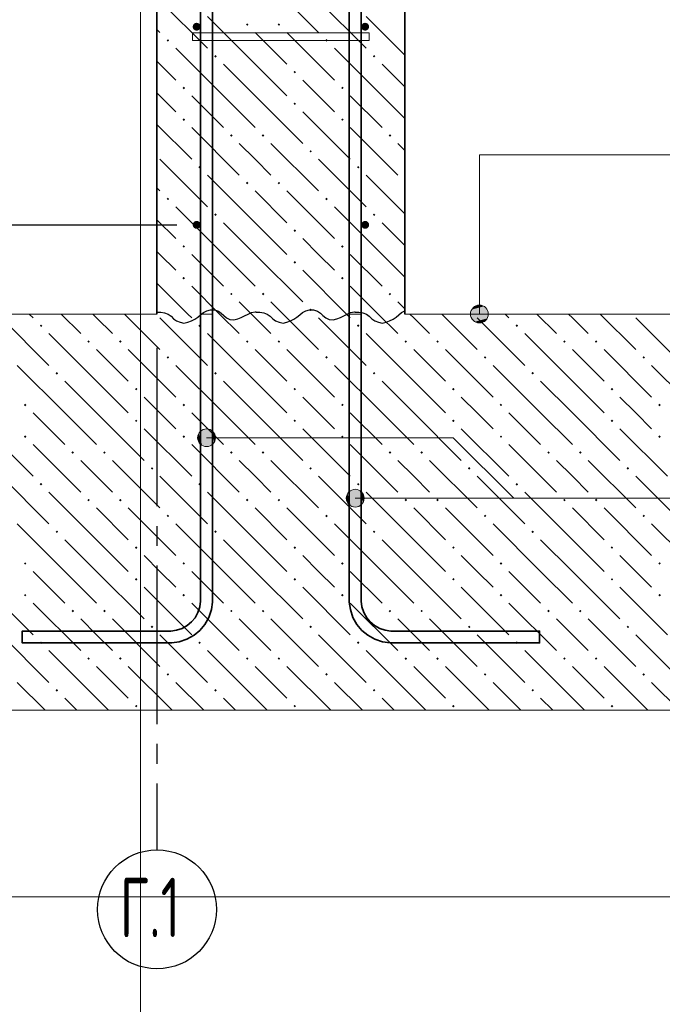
# Model space of a CAD drawing. Header units: millimetres. Extents: x 0 to 59400, y 0 to 42000.
# Tile 12 of 28: x 39790 to 43032, y 8119 to 13089. Entities that reach past the tile are written whole.
import ezdxf

# ---------------------------------------------------------------- set-up
doc = ezdxf.new("R2010")
doc.units = ezdxf.units.MM
doc.linetypes.add('______5', pattern=[1100, 800, -100, 100, -100])
for name, color, linetype, lineweight in [('Standard', 7, 'Continuous', 25), ('Выпуски арматуры Г-обр.', 52, 'Continuous', 25), ('ЖБ Стена верхний уровень', 7, 'Continuous', 35), ('Позиционная метка линия выноска', 7, 'Continuous', 13), ('Примечания', 7, 'Continuous', 13), ('Стена фоновая арматура У1', 7, 'Continuous', 18), ('Стена фоновая арматура Х1', 7, 'Continuous', 35), ('Стена фоновая затяжка С-обр.', 52, 'Continuous', 25), ('Фоновоя арматура Х1', 52, 'Continuous', 25)]:
    doc.layers.add(name, color=color, linetype=linetype, lineweight=lineweight)
doc.layers.add('Оси', color=7, linetype='______5')
doc.styles.add('ISOCPEUR', font='txt')

msp = doc.modelspace()

# ---------------------------------------------------------------- hatches: boundary and pattern name
at = {"layer": 'ЖБ Стена верхний уровень', "linetype": 'Continuous', "lineweight": 18, "transparency": 33554687}
for points in [[(40931.4, 13064.2), (40937.9, 13070.7), (40944.4, 13064.2), (40937.9, 13057.7)], [(41091.4, 13064.2), (41097.9, 13070.7), (41104.4, 13064.2), (41097.9, 13057.7)], [(41731.4, 13064.2), (41732.9, 13065.6), (41732.9, 13062.8)], [(40531.4, 12984.2), (40537.9, 12990.7), (40544.4, 12984.2), (40537.9, 12977.7)], [(41331.4, 12984.2), (41337.9, 12990.7), (41344.4, 12984.2), (41337.9, 12977.7)], [(40771.4, 12904.2), (40777.9, 12910.7), (40784.4, 12904.2), (40777.9, 12897.7)], [(41571.4, 12904.2), (41577.9, 12910.7), (41584.4, 12904.2), (41577.9, 12897.7)], [(41171.4, 12824.2), (41177.9, 12830.7), (41184.4, 12824.2), (41177.9, 12817.7)], [(40611.4, 12744.2), (40617.9, 12750.7), (40624.4, 12744.2), (40617.9, 12737.7)], [(41411.4, 12744.2), (41417.9, 12750.7), (41424.4, 12744.2), (41417.9, 12737.7)], [(41171.4, 12664.2), (41177.9, 12670.7), (41184.4, 12664.2), (41177.9, 12657.7)], [(40611.4, 12584.2), (40617.9, 12590.7), (40624.4, 12584.2), (40617.9, 12577.7)], [(41411.4, 12584.2), (41417.9, 12590.7), (41424.4, 12584.2), (41417.9, 12577.7)], [(40851.4, 12504.2), (40857.9, 12510.7), (40864.4, 12504.2), (40857.9, 12497.7)], [(41011.4, 12504.2), (41017.9, 12510.7), (41024.4, 12504.2), (41017.9, 12497.7)], [(41651.4, 12504.2), (41657.9, 12510.7), (41664.4, 12504.2), (41657.9, 12497.7)], [(41251.4, 12424.2), (41257.9, 12430.7), (41264.4, 12424.2), (41257.9, 12417.7)], [(40691.4, 12344.2), (40697.9, 12350.7), (40704.4, 12344.2), (40697.9, 12337.7)], [(41491.4, 12344.2), (41497.9, 12350.7), (41504.4, 12344.2), (41497.9, 12337.7)], [(40931.4, 12264.2), (40937.9, 12270.7), (40944.4, 12264.2), (40937.9, 12257.7)], [(41091.4, 12264.2), (41097.9, 12270.7), (41104.4, 12264.2), (41097.9, 12257.7)], [(41731.4, 12264.2), (41732.9, 12265.6), (41732.9, 12262.8)], [(40531.4, 12184.2), (40537.9, 12190.7), (40544.4, 12184.2), (40537.9, 12177.7)], [(41331.4, 12184.2), (41337.9, 12190.7), (41344.4, 12184.2), (41337.9, 12177.7)], [(40771.4, 12104.2), (40777.9, 12110.7), (40784.4, 12104.2), (40777.9, 12097.7)], [(41571.4, 12104.2), (41577.9, 12110.7), (41584.4, 12104.2), (41577.9, 12097.7)], [(41171.4, 12024.2), (41177.9, 12030.7), (41184.4, 12024.2), (41177.9, 12017.7)], [(40611.4, 11944.2), (40617.9, 11950.7), (40624.4, 11944.2), (40617.9, 11937.7)], [(41411.4, 11944.2), (41417.9, 11950.7), (41424.4, 11944.2), (41417.9, 11937.7)], [(41171.4, 11864.2), (41177.9, 11870.7), (41184.4, 11864.2), (41177.9, 11857.7)], [(40611.4, 11784.2), (40617.9, 11790.7), (40624.4, 11784.2), (40617.9, 11777.7)], [(41411.4, 11784.2), (41417.9, 11790.7), (41424.4, 11784.2), (41417.9, 11777.7)], [(40851.4, 11704.2), (40857.9, 11710.7), (40864.4, 11704.2), (40857.9, 11697.7)], [(41011.4, 11704.2), (41017.9, 11710.7), (41024.4, 11704.2), (41017.9, 11697.7)], [(41651.4, 11704.2), (41657.9, 11710.7), (41664.4, 11704.2), (41657.9, 11697.7)], [(41251.4, 11624.2), (41257.9, 11630.7), (41264.4, 11624.2), (41257.9, 11617.7)]]:
    msp.add_hatch(color=7, dxfattribs=at).paths.add_polyline_path(points, flags=16)
at = {"layer": 'Позиционная метка линия выноска', "linetype": 'Continuous', "lineweight": 13, "transparency": 33554687}
for points in [[(42070.4, 11625.7), (42147.8, 11625.7), (42131.6, 11641.9)], [(42070.4, 11625.7), (42131.6, 11641.9), (42086.6, 11641.9)], [(42086.6, 11641.9), (42131.6, 11641.9), (42109.1, 11648.2)], [(42064.1, 11603.2), (42154.1, 11603.2), (42147.8, 11625.7)], [(42064.1, 11603.2), (42147.8, 11625.7), (42070.4, 11625.7)], [(42070.4, 11580.7), (42154.1, 11603.2), (42064.1, 11603.2)], [(42070.4, 11580.7), (42147.8, 11580.7), (42154.1, 11603.2)], [(42086.6, 11564.5), (42147.8, 11580.7), (42070.4, 11580.7)], [(42086.6, 11564.5), (42131.6, 11564.5), (42147.8, 11580.7)], [(42131.6, 11564.5), (42086.6, 11564.5), (42109.1, 11558.2)], [(40694.2, 10956.2), (40694.2, 11001.3), (40687.9, 10978.8)], [(40694.2, 11001.3), (40710.4, 10940.1), (40710.4, 11017.5)], [(40694.2, 11001.3), (40694.2, 10956.2), (40710.4, 10940.1)], [(40710.4, 11017.5), (40732.9, 10933.8), (40732.9, 11023.7)], [(40710.4, 11017.5), (40710.4, 10940.1), (40732.9, 10933.8)], [(40732.9, 11023.7), (40732.9, 10933.8), (40755.4, 10940.1)], [(40732.9, 11023.7), (40755.4, 10940.1), (40755.4, 11017.5)], [(40755.4, 11017.5), (40755.4, 10940.1), (40771.6, 10956.2)], [(40755.4, 11017.5), (40771.6, 10956.2), (40771.6, 11001.3)], [(40771.6, 11001.3), (40771.6, 10956.2), (40777.9, 10978.8)], [(41444.2, 10650.9), (41444.2, 10695.9), (41437.9, 10673.4)], [(41444.2, 10695.9), (41460.4, 10634.7), (41460.4, 10712.1)], [(41444.2, 10695.9), (41444.2, 10650.9), (41460.4, 10634.7)], [(41460.4, 10712.1), (41482.9, 10628.4), (41482.9, 10718.4)], [(41460.4, 10712.1), (41460.4, 10634.7), (41482.9, 10628.4)], [(41482.9, 10718.4), (41482.9, 10628.4), (41505.4, 10634.7)], [(41482.9, 10718.4), (41505.4, 10634.7), (41505.4, 10712.1)], [(41505.4, 10712.1), (41505.4, 10634.7), (41521.6, 10650.9)], [(41505.4, 10712.1), (41521.6, 10650.9), (41521.6, 10695.9)], [(41521.6, 10695.9), (41521.6, 10650.9), (41527.9, 10673.4)]]:
    msp.add_hatch(color=7, dxfattribs=at).paths.add_polyline_path(points)
at = {"layer": 'Стена фоновая арматура У1', "linetype": 'Continuous', "lineweight": 13, "transparency": 33554687}
for points in [[(40702.9, 13053.2), (40701.3, 13060.9), (40697, 13067.4), (40690.5, 13071.7), (40682.9, 13073.2), (40675.2, 13071.7), (40668.7, 13067.4), (40664.4, 13060.9), (40662.8, 13053.2), (40664.4, 13045.6), (40668.7, 13039.1), (40675.2, 13034.8), (40682.9, 13033.2), (40690.5, 13034.8), (40697, 13039.1), (40701.3, 13045.6)], [(41552.9, 13053.2), (41551.3, 13060.9), (41547, 13067.4), (41540.5, 13071.7), (41532.9, 13073.2), (41525.2, 13071.7), (41518.7, 13067.4), (41514.4, 13060.9), (41512.9, 13053.2), (41514.4, 13045.6), (41518.7, 13039.1), (41525.2, 13034.8), (41532.9, 13033.2), (41540.5, 13034.8), (41547, 13039.1), (41551.3, 13045.6)], [(40702.9, 12053.2), (40701.3, 12060.9), (40697, 12067.4), (40690.5, 12071.7), (40682.9, 12073.2), (40675.2, 12071.7), (40668.7, 12067.4), (40664.4, 12060.9), (40662.8, 12053.2), (40664.4, 12045.6), (40668.7, 12039.1), (40675.2, 12034.8), (40682.9, 12033.2), (40690.5, 12034.8), (40697, 12039.1), (40701.3, 12045.6)], [(41552.9, 12053.2), (41551.3, 12060.9), (41547, 12067.4), (41540.5, 12071.7), (41532.9, 12073.2), (41525.2, 12071.7), (41518.7, 12067.4), (41514.4, 12060.9), (41512.9, 12053.2), (41514.4, 12045.6), (41518.7, 12039.1), (41525.2, 12034.8), (41532.9, 12033.2), (41540.5, 12034.8), (41547, 12039.1), (41551.3, 12045.6)]]:
    msp.add_hatch(color=7, dxfattribs=at).paths.add_polyline_path(points)
at = {"layer": 'Фоновоя арматура Х1', "linetype": 'Continuous', "lineweight": 18, "transparency": 33554687}
for points in [[(39891.4, 11544.2), (39897.9, 11550.7), (39904.4, 11544.2), (39897.9, 11537.7)], [(40691.4, 11544.2), (40697.9, 11550.7), (40704.4, 11544.2), (40697.9, 11537.7)], [(41491.4, 11544.2), (41497.9, 11550.7), (41504.4, 11544.2), (41497.9, 11537.7)], [(42291.4, 11544.2), (42297.9, 11550.7), (42304.4, 11544.2), (42297.9, 11537.7)], [(40131.4, 11464.2), (40137.9, 11470.7), (40144.4, 11464.2), (40137.9, 11457.7)], [(40291.4, 11464.2), (40297.9, 11470.7), (40304.4, 11464.2), (40297.9, 11457.7)], [(40931.4, 11464.2), (40937.9, 11470.7), (40944.4, 11464.2), (40937.9, 11457.7)], [(41091.4, 11464.2), (41097.9, 11470.7), (41104.4, 11464.2), (41097.9, 11457.7)], [(41731.4, 11464.2), (41737.9, 11470.7), (41744.4, 11464.2), (41737.9, 11457.7)], [(41891.4, 11464.2), (41897.9, 11470.7), (41904.4, 11464.2), (41897.9, 11457.7)], [(42531.4, 11464.2), (42537.9, 11470.7), (42544.4, 11464.2), (42537.9, 11457.7)], [(42691.4, 11464.2), (42697.9, 11470.7), (42704.4, 11464.2), (42697.9, 11457.7)], [(40531.4, 11384.2), (40537.9, 11390.7), (40544.4, 11384.2), (40537.9, 11377.7)], [(41331.4, 11384.2), (41337.9, 11390.7), (41344.4, 11384.2), (41337.9, 11377.7)], [(42131.4, 11384.2), (42137.9, 11390.7), (42144.4, 11384.2), (42137.9, 11377.7)], [(42931.4, 11384.2), (42937.9, 11390.7), (42944.4, 11384.2), (42937.9, 11377.7)], [(39971.4, 11304.2), (39977.9, 11310.7), (39984.4, 11304.2), (39977.9, 11297.7)], [(40771.4, 11304.2), (40777.9, 11310.7), (40784.4, 11304.2), (40777.9, 11297.7)], [(41571.4, 11304.2), (41577.9, 11310.7), (41584.4, 11304.2), (41577.9, 11297.7)], [(42371.4, 11304.2), (42377.9, 11310.7), (42384.4, 11304.2), (42377.9, 11297.7)], [(40371.4, 11224.2), (40377.9, 11230.7), (40384.4, 11224.2), (40377.9, 11217.7)], [(41171.4, 11224.2), (41177.9, 11230.7), (41184.4, 11224.2), (41177.9, 11217.7)], [(41971.4, 11224.2), (41977.9, 11230.7), (41984.4, 11224.2), (41977.9, 11217.7)], [(42771.4, 11224.2), (42777.9, 11230.7), (42784.4, 11224.2), (42777.9, 11217.7)], [(39811.4, 11144.2), (39817.9, 11150.7), (39824.4, 11144.2), (39817.9, 11137.7)], [(40611.4, 11144.2), (40617.9, 11150.7), (40624.4, 11144.2), (40617.9, 11137.7)], [(41411.4, 11144.2), (41417.9, 11150.7), (41424.4, 11144.2), (41417.9, 11137.7)], [(42211.4, 11144.2), (42217.9, 11150.7), (42224.4, 11144.2), (42217.9, 11137.7)], [(43011.4, 11144.2), (43017.9, 11150.7), (43024.4, 11144.2), (43017.9, 11137.7)], [(40371.4, 11064.2), (40377.9, 11070.7), (40384.4, 11064.2), (40377.9, 11057.7)], [(41171.4, 11064.2), (41177.9, 11070.7), (41184.4, 11064.2), (41177.9, 11057.7)], [(41971.4, 11064.2), (41977.9, 11070.7), (41984.4, 11064.2), (41977.9, 11057.7)], [(42771.4, 11064.2), (42777.9, 11070.7), (42784.4, 11064.2), (42777.9, 11057.7)], [(39811.4, 10984.2), (39817.9, 10990.7), (39824.4, 10984.2), (39817.9, 10977.7)], [(40611.4, 10984.2), (40617.9, 10990.7), (40624.4, 10984.2), (40617.9, 10977.7)], [(41411.4, 10984.2), (41417.9, 10990.7), (41424.4, 10984.2), (41417.9, 10977.7)], [(42211.4, 10984.2), (42217.9, 10990.7), (42224.4, 10984.2), (42217.9, 10977.7)], [(43011.4, 10984.2), (43017.9, 10990.7), (43024.4, 10984.2), (43017.9, 10977.7)], [(40051.4, 10904.2), (40057.9, 10910.7), (40064.4, 10904.2), (40057.9, 10897.7)], [(40211.4, 10904.2), (40217.9, 10910.7), (40224.4, 10904.2), (40217.9, 10897.7)], [(40851.4, 10904.2), (40857.9, 10910.7), (40864.4, 10904.2), (40857.9, 10897.7)], [(41011.4, 10904.2), (41017.9, 10910.7), (41024.4, 10904.2), (41017.9, 10897.7)], [(41651.4, 10904.2), (41657.9, 10910.7), (41664.4, 10904.2), (41657.9, 10897.7)], [(41811.4, 10904.2), (41817.9, 10910.7), (41824.4, 10904.2), (41817.9, 10897.7)], [(42451.4, 10904.2), (42457.9, 10910.7), (42464.4, 10904.2), (42457.9, 10897.7)], [(42611.4, 10904.2), (42617.9, 10910.7), (42624.4, 10904.2), (42617.9, 10897.7)], [(40451.4, 10824.2), (40457.9, 10830.7), (40464.4, 10824.2), (40457.9, 10817.7)], [(41251.4, 10824.2), (41257.9, 10830.7), (41264.4, 10824.2), (41257.9, 10817.7)], [(42051.4, 10824.2), (42057.9, 10830.7), (42064.4, 10824.2), (42057.9, 10817.7)], [(42851.4, 10824.2), (42857.9, 10830.7), (42864.4, 10824.2), (42857.9, 10817.7)], [(39891.4, 10744.2), (39897.9, 10750.7), (39904.4, 10744.2), (39897.9, 10737.7)], [(40691.4, 10744.2), (40697.9, 10750.7), (40704.4, 10744.2), (40697.9, 10737.7)], [(41491.4, 10744.2), (41497.9, 10750.7), (41504.4, 10744.2), (41497.9, 10737.7)], [(42291.4, 10744.2), (42297.9, 10750.7), (42304.4, 10744.2), (42297.9, 10737.7)], [(40131.4, 10664.2), (40137.9, 10670.7), (40144.4, 10664.2), (40137.9, 10657.7)], [(40291.4, 10664.2), (40297.9, 10670.7), (40304.4, 10664.2), (40297.9, 10657.7)], [(40931.4, 10664.2), (40937.9, 10670.7), (40944.4, 10664.2), (40937.9, 10657.7)], [(41091.4, 10664.2), (41097.9, 10670.7), (41104.4, 10664.2), (41097.9, 10657.7)], [(41731.4, 10664.2), (41737.9, 10670.7), (41744.4, 10664.2), (41737.9, 10657.7)], [(41891.4, 10664.2), (41897.9, 10670.7), (41904.4, 10664.2), (41897.9, 10657.7)], [(42531.4, 10664.2), (42537.9, 10670.7), (42544.4, 10664.2), (42537.9, 10657.7)], [(42691.4, 10664.2), (42697.9, 10670.7), (42704.4, 10664.2), (42697.9, 10657.7)], [(40531.4, 10584.2), (40537.9, 10590.7), (40544.4, 10584.2), (40537.9, 10577.7)], [(41331.4, 10584.2), (41337.9, 10590.7), (41344.4, 10584.2), (41337.9, 10577.7)], [(42131.4, 10584.2), (42137.9, 10590.7), (42144.4, 10584.2), (42137.9, 10577.7)], [(42931.4, 10584.2), (42937.9, 10590.7), (42944.4, 10584.2), (42937.9, 10577.7)], [(39971.4, 10504.2), (39977.9, 10510.7), (39984.4, 10504.2), (39977.9, 10497.7)], [(40771.4, 10504.2), (40777.9, 10510.7), (40784.4, 10504.2), (40777.9, 10497.7)], [(41571.4, 10504.2), (41577.9, 10510.7), (41584.4, 10504.2), (41577.9, 10497.7)], [(42371.4, 10504.2), (42377.9, 10510.7), (42384.4, 10504.2), (42377.9, 10497.7)], [(40371.4, 10424.2), (40377.9, 10430.7), (40384.4, 10424.2), (40377.9, 10417.7)], [(41171.4, 10424.2), (41177.9, 10430.7), (41184.4, 10424.2), (41177.9, 10417.7)], [(41971.4, 10424.2), (41977.9, 10430.7), (41984.4, 10424.2), (41977.9, 10417.7)], [(42771.4, 10424.2), (42777.9, 10430.7), (42784.4, 10424.2), (42777.9, 10417.7)], [(39811.4, 10344.2), (39817.9, 10350.7), (39824.4, 10344.2), (39817.9, 10337.7)], [(40611.4, 10344.2), (40617.9, 10350.7), (40624.4, 10344.2), (40617.9, 10337.7)], [(41411.4, 10344.2), (41417.9, 10350.7), (41424.4, 10344.2), (41417.9, 10337.7)], [(42211.4, 10344.2), (42217.9, 10350.7), (42224.4, 10344.2), (42217.9, 10337.7)], [(43011.4, 10344.2), (43017.9, 10350.7), (43024.4, 10344.2), (43017.9, 10337.7)], [(40371.4, 10264.2), (40377.9, 10270.7), (40384.4, 10264.2), (40377.9, 10257.7)], [(41171.4, 10264.2), (41177.9, 10270.7), (41184.4, 10264.2), (41177.9, 10257.7)], [(41971.4, 10264.2), (41977.9, 10270.7), (41984.4, 10264.2), (41977.9, 10257.7)], [(42771.4, 10264.2), (42777.9, 10270.7), (42784.4, 10264.2), (42777.9, 10257.7)], [(39811.4, 10184.2), (39817.9, 10190.7), (39824.4, 10184.2), (39817.9, 10177.7)], [(40611.4, 10184.2), (40617.9, 10190.7), (40624.4, 10184.2), (40617.9, 10177.7)], [(41411.4, 10184.2), (41417.9, 10190.7), (41424.4, 10184.2), (41417.9, 10177.7)], [(42211.4, 10184.2), (42217.9, 10190.7), (42224.4, 10184.2), (42217.9, 10177.7)], [(43011.4, 10184.2), (43017.9, 10190.7), (43024.4, 10184.2), (43017.9, 10177.7)], [(40051.4, 10104.2), (40057.9, 10110.7), (40064.4, 10104.2), (40057.9, 10097.7)], [(40211.4, 10104.2), (40217.9, 10110.7), (40224.4, 10104.2), (40217.9, 10097.7)], [(40851.4, 10104.2), (40857.9, 10110.7), (40864.4, 10104.2), (40857.9, 10097.7)], [(41011.4, 10104.2), (41017.9, 10110.7), (41024.4, 10104.2), (41017.9, 10097.7)], [(41651.4, 10104.2), (41657.9, 10110.7), (41664.4, 10104.2), (41657.9, 10097.7)], [(41811.4, 10104.2), (41817.9, 10110.7), (41824.4, 10104.2), (41817.9, 10097.7)], [(42451.4, 10104.2), (42457.9, 10110.7), (42464.4, 10104.2), (42457.9, 10097.7)], [(42611.4, 10104.2), (42617.9, 10110.7), (42624.4, 10104.2), (42617.9, 10097.7)], [(40451.4, 10024.2), (40457.9, 10030.7), (40464.4, 10024.2), (40457.9, 10017.7)], [(41251.4, 10024.2), (41257.9, 10030.7), (41264.4, 10024.2), (41257.9, 10017.7)], [(42051.4, 10024.2), (42057.9, 10030.7), (42064.4, 10024.2), (42057.9, 10017.7)], [(42851.4, 10024.2), (42857.9, 10030.7), (42864.4, 10024.2), (42857.9, 10017.7)], [(39891.4, 9944.2), (39897.9, 9950.7), (39904.4, 9944.2), (39897.9, 9937.7)], [(40691.4, 9944.2), (40697.9, 9950.7), (40704.4, 9944.2), (40697.9, 9937.7)], [(41491.4, 9944.2), (41497.9, 9950.7), (41504.4, 9944.2), (41497.9, 9937.7)], [(42291.4, 9944.2), (42297.9, 9950.7), (42304.4, 9944.2), (42297.9, 9937.7)], [(40131.4, 9864.2), (40137.9, 9870.7), (40144.4, 9864.2), (40137.9, 9857.7)], [(40291.4, 9864.2), (40297.9, 9870.7), (40304.4, 9864.2), (40297.9, 9857.7)], [(40931.4, 9864.2), (40937.9, 9870.7), (40944.4, 9864.2), (40937.9, 9857.7)], [(41091.4, 9864.2), (41097.9, 9870.7), (41104.4, 9864.2), (41097.9, 9857.7)], [(41731.4, 9864.2), (41737.9, 9870.7), (41744.4, 9864.2), (41737.9, 9857.7)], [(41891.4, 9864.2), (41897.9, 9870.7), (41904.4, 9864.2), (41897.9, 9857.7)], [(42531.4, 9864.2), (42537.9, 9870.7), (42544.4, 9864.2), (42537.9, 9857.7)], [(42691.4, 9864.2), (42697.9, 9870.7), (42704.4, 9864.2), (42697.9, 9857.7)], [(40531.4, 9784.2), (40537.9, 9790.7), (40544.4, 9784.2), (40537.9, 9777.7)], [(41331.4, 9784.2), (41337.9, 9790.7), (41344.4, 9784.2), (41337.9, 9777.7)], [(42131.4, 9784.2), (42137.9, 9790.7), (42144.4, 9784.2), (42137.9, 9777.7)], [(42931.4, 9784.2), (42937.9, 9790.7), (42944.4, 9784.2), (42937.9, 9777.7)], [(39971.4, 9704.2), (39977.9, 9710.7), (39984.4, 9704.2), (39977.9, 9697.7)], [(40771.4, 9704.2), (40777.9, 9710.7), (40784.4, 9704.2), (40777.9, 9697.7)], [(41571.4, 9704.2), (41577.9, 9710.7), (41584.4, 9704.2), (41577.9, 9697.7)], [(42371.4, 9704.2), (42377.9, 9710.7), (42384.4, 9704.2), (42377.9, 9697.7)], [(40371.4, 9624.2), (40377.9, 9630.7), (40384.4, 9624.2), (40377.9, 9617.7)], [(41171.4, 9624.2), (41177.9, 9630.7), (41184.4, 9624.2), (41177.9, 9617.7)], [(41971.4, 9624.2), (41977.9, 9630.7), (41984.4, 9624.2), (41977.9, 9617.7)], [(42771.4, 9624.2), (42777.9, 9630.7), (42784.4, 9624.2), (42777.9, 9617.7)]]:
    msp.add_hatch(color=7, dxfattribs=at).paths.add_polyline_path(points, flags=16)

# ---------------------------------------------------------------- linework, layer by layer
at = {"layer": 'Standard', "color": 7, "linetype": 'Continuous', "lineweight": -3, "transparency": 33554687}
msp.add_line((39174.8, 12053.2), (40582.9, 12053.2), dxfattribs=at)
at = {"layer": 'Standard', "color": 7, "linetype": 'Continuous', "lineweight": 13, "transparency": 33554687}
msp.add_lwpolyline([(40400, 28856.4), (2000, 28856.4), (2000, 500), (40400, 500), (40400, 28856.4)], dxfattribs=at)
at = {"layer": 'Standard', "color": 254, "linetype": 'Continuous', "lineweight": 13, "true_color": 0xc4c4ff, "transparency": 33554687}
msp.add_lwpolyline([(37232.9, 8661.7), (45717.7, 8661.7), (45717.7, 28856.4)], dxfattribs=at)
at = {"layer": 'Выпуски арматуры Г-обр.', "color": 7, "linetype": 'Continuous', "lineweight": 35, "transparency": 33554687}
for points in [[(41512.9, 16603.2), (41512.9, 10153.2), (41516.8, 10125), (41526.2, 10096.5), (41540.8, 10070.3), (41558.6, 10049), (41579.9, 10031.2), (41606.1, 10016.6), (41634.6, 10007.2), (41662.8, 10003.2), (42412.9, 10003.2), (42412.9, 9943.2), (41658.7, 9943.2), (41621, 9948.5), (41581.8, 9961.4), (41545.7, 9981.6), (41516, 10006.4), (41491.2, 10036.1), (41471, 10072.2), (41458.1, 10111.4), (41452.9, 10149.1), (41452.9, 16603.2), (41512.9, 16603.2)], [(40762.8, 14603.2), (40762.8, 10149.1), (40757.6, 10111.4), (40744.7, 10072.2), (40724.5, 10036.1), (40699.7, 10006.4), (40670, 9981.6), (40633.9, 9961.4), (40594.7, 9948.5), (40557, 9943.2), (39802.9, 9943.2), (39802.9, 10003.2), (40552.9, 10003.2), (40581.1, 10007.2), (40609.6, 10016.6), (40635.8, 10031.2), (40657.1, 10049), (40674.9, 10070.3), (40689.5, 10096.5), (40698.9, 10125), (40702.9, 10153.2), (40702.9, 14603.2), (40762.8, 14603.2)]]:
    msp.add_lwpolyline(points, dxfattribs=at)
at = {"layer": 'ЖБ Стена верхний уровень', "color": 7, "linetype": 'Continuous', "lineweight": 35, "transparency": 33554687}
for p, q in [((40482.9, 15603.2), (40482.9, 11603.2)), ((41732.9, 11603.2), (41732.9, 15603.2))]:
    msp.add_line(p, q, dxfattribs=at)
at = {"layer": 'ЖБ Стена верхний уровень', "color": 9, "linetype": 'Continuous', "lineweight": 18, "true_color": 0xc7c7c7, "transparency": 33554687}
for p, q in [((41057.9, 13264.2), (41297.9, 13024.2)), ((40497.9, 13184.2), (40737.9, 12944.2)), ((41297.9, 13184.2), (41537.9, 12944.2)), ((40977.9, 12864.2), (40737.9, 13104.2)), ((41732.9, 12909.2), (41537.9, 13104.2)), ((40482.9, 13039.3), (40497.9, 13024.2)), ((40977.9, 13024.2), (41137.9, 12864.2)), ((41137.9, 13024.2), (41377.9, 12784.2)), ((40817.9, 12704.2), (40577.9, 12944.2)), ((41617.9, 12704.2), (41377.9, 12944.2)), ((40482.9, 12879.3), (40577.9, 12784.2)), ((40817.9, 12864.2), (40977.9, 12704.2)), ((40977.9, 12864.2), (41137.9, 12704.2)), ((41617.9, 12864.2), (41732.9, 12749.2)), ((41297.9, 12704.2), (41217.9, 12784.2)), ((40497.9, 12704.2), (40482.9, 12719.3)), ((40577.9, 12624.2), (40497.9, 12704.2)), ((40657.9, 12704.2), (40817.9, 12544.2)), ((40817.9, 12704.2), (40977.9, 12544.2)), ((40977.9, 12704.2), (41217.9, 12464.2)), ((41377.9, 12624.2), (41297.9, 12704.2)), ((41457.9, 12704.2), (41617.9, 12544.2)), ((41617.9, 12704.2), (41732.9, 12589.2)), ((41217.9, 12624.2), (41457.9, 12384.2)), ((40482.9, 12559.3), (40657.9, 12384.2)), ((40657.9, 12544.2), (40897.9, 12304.2)), ((41457.9, 12544.2), (41697.9, 12304.2)), ((40977.9, 12384.2), (40897.9, 12464.2)), ((41057.9, 12464.2), (41297.9, 12224.2)), ((41732.9, 12429.2), (41697.9, 12464.2)), ((40497.9, 12384.2), (40737.9, 12144.2)), ((41057.9, 12304.2), (40977.9, 12384.2)), ((41297.9, 12384.2), (41537.9, 12144.2)), ((40977.9, 12064.2), (40737.9, 12304.2)), ((41732.9, 12109.2), (41537.9, 12304.2)), ((40482.9, 12239.3), (40497.9, 12224.2)), ((40977.9, 12224.2), (41137.9, 12064.2)), ((41137.9, 12224.2), (41377.9, 11984.2)), ((40817.9, 11904.2), (40577.9, 12144.2)), ((41617.9, 11904.2), (41377.9, 12144.2)), ((40482.9, 12079.3), (40577.9, 11984.2)), ((40817.9, 12064.2), (40977.9, 11904.2)), ((40977.9, 12064.2), (41137.9, 11904.2)), ((41617.9, 12064.2), (41732.9, 11949.2)), ((41297.9, 11904.2), (41217.9, 11984.2)), ((40497.9, 11904.2), (40482.9, 11919.3)), ((40577.9, 11824.2), (40497.9, 11904.2)), ((40657.9, 11904.2), (40817.9, 11744.2)), ((40817.9, 11904.2), (40977.9, 11744.2)), ((40977.9, 11904.2), (41217.9, 11664.2)), ((41377.9, 11824.2), (41297.9, 11904.2)), ((41457.9, 11904.2), (41617.9, 11744.2)), ((41617.9, 11904.2), (41732.9, 11789.2)), ((41217.9, 11824.2), (41438.9, 11603.2)), ((40482.9, 11759.3), (40638.9, 11603.2)), ((40657.9, 11744.2), (40798.9, 11603.2)), ((41457.9, 11744.2), (41598.9, 11603.2)), ((40958.9, 11603.2), (40897.9, 11664.2)), ((41057.9, 11664.2), (41118.9, 11603.2)), ((41732.9, 11629.2), (41697.9, 11664.2))]:
    msp.add_line(p, q, dxfattribs=at)
at = {"layer": 'Оси', "color": 8, "linetype": '______5', "lineweight": -3, "transparency": 33554687}
msp.add_line((40482.9, 11433.2), (40482.9, 8898.2), dxfattribs=at)
at = {"layer": 'Оси', "color": 7, "linetype": 'Continuous', "lineweight": -3, "transparency": 33554687}
msp.add_circle((40482.9, 8598.2), 300, dxfattribs=at)
at = {"layer": 'Позиционная метка линия выноска', "color": 7, "linetype": 'Continuous', "lineweight": 13, "transparency": 33554687}
for p, q in [((42109.1, 11648.2), (42109.1, 11648.2)), ((42064.1, 11603.2), (42064.1, 11603.2)), ((42154.1, 11603.2), (42154.1, 11603.2)), ((42109.1, 11558.2), (42109.1, 11558.2)), ((40732.9, 11023.7), (40732.9, 11023.7)), ((40687.9, 10978.8), (40687.9, 10978.8)), ((40732.9, 10933.8), (40732.9, 10933.8)), ((40777.9, 10978.8), (40777.9, 10978.8)), ((41482.9, 10718.4), (41482.9, 10718.4)), ((41437.9, 10673.4), (41437.9, 10673.4)), ((41527.9, 10673.4), (41527.9, 10673.4)), ((41482.9, 10628.4), (41482.9, 10628.4))]:
    msp.add_line(p, q, dxfattribs=at)
for points in [[(42109.1, 11603.2), (42109.1, 12406.1), (45013.7, 12406.1)], [(40732.9, 10978.8), (41977.3, 10978.8), (42282.7, 10673.4)], [(41482.9, 10673.4), (42024.1, 10673.4), (45013.7, 10673.4)]]:
    msp.add_lwpolyline(points, dxfattribs=at)
for centre in [(42109.1, 11603.2), (40732.9, 10978.8), (41482.9, 10673.4)]:
    msp.add_circle(centre, 45, dxfattribs=at)
at = {"layer": 'Примечания', "color": 7, "linetype": 'Continuous', "lineweight": 25, "transparency": 33554687}
for points in [[(40482.9, 11612), (40501.4, 11612.2), (40521.4, 11609.4), (40539.4, 11602.8), (40553.9, 11591.8), (40566.4, 11578.9), (40580.9, 11568), (40599.4, 11561.4), (40618.9, 11557.5), (40638.4, 11561.8), (40656.4, 11568.9), (40673.9, 11577), (40688.9, 11587.6), (40702.9, 11599.2), (40716.9, 11610.6), (40733.9, 11619.6), (40752.9, 11624.4), (40772.9, 11623.6), (40792.4, 11618.4), (40806.9, 11607.7), (40819.9, 11595.2), (40833.9, 11583.8), (40850.9, 11575.3), (40870.9, 11573.4), (40890.4, 11578.2), (40907.9, 11585.7), (40924.9, 11594.2), (40942.4, 11602.5), (40959.4, 11610.6), (40978.9, 11614.4), (40982.9, 11614.8)], [(40982.9, 11612), (41001.4, 11612.2), (41021.4, 11609.4), (41039.4, 11602.8), (41053.9, 11591.8), (41066.4, 11578.9), (41080.9, 11568), (41099.4, 11561.4), (41118.9, 11557.5), (41138.4, 11561.8), (41156.4, 11568.9), (41173.9, 11577), (41188.9, 11587.6), (41202.9, 11599.2), (41216.9, 11610.6), (41233.9, 11619.6), (41252.9, 11624.4), (41272.9, 11623.6), (41292.4, 11618.4), (41306.9, 11607.7), (41319.9, 11595.2), (41333.9, 11583.8), (41350.9, 11575.3), (41370.9, 11573.4), (41390.4, 11578.2), (41407.9, 11585.7), (41424.9, 11594.2), (41442.4, 11602.5), (41459.4, 11610.6), (41478.9, 11614.4), (41482.9, 11614.8)], [(41482.9, 11612), (41501.4, 11612.2), (41521.4, 11609.4), (41539.4, 11602.8), (41553.9, 11591.8), (41566.4, 11578.9), (41580.9, 11568), (41599.4, 11561.4), (41618.9, 11557.5), (41638.4, 11561.8), (41656.4, 11568.9), (41673.9, 11577), (41688.9, 11587.6), (41702.9, 11599.2), (41716.9, 11610.6), (41732.9, 11619)]]:
    msp.add_lwpolyline(points, dxfattribs=at)
at = {"layer": 'Стена фоновая арматура Х1', "color": 7, "linetype": 'Continuous', "lineweight": 18, "transparency": 33554687}
for points in [[(41452.9, 11603.2), (41452.9, 24684), (41449.1, 24711.1), (41440, 24738.6), (41425.9, 24763.8), (41408.8, 24784.2), (41388.4, 24801.3), (41363.2, 24815.4), (41335.7, 24824.5), (41308.6, 24828.2), (38952.9, 24828.2), (38952.9, 24888.2), (41312.8, 24888.2), (41349.4, 24883.2), (41387.5, 24870.6), (41422.6, 24850.9), (41451.4, 24826.8), (41475.6, 24797.9), (41495.2, 24762.9), (41507.8, 24724.8), (41512.9, 24688.2), (41512.9, 11603.2), (41452.9, 11603.2)], [(40702.9, 11603.2), (40702.9, 24584), (40699.1, 24611.1), (40690, 24638.6), (40675.9, 24663.8), (40658.8, 24684.2), (40638.4, 24701.3), (40613.2, 24715.4), (40585.7, 24724.5), (40558.6, 24728.2), (38102.9, 24728.2), (38102.9, 24788.2), (40562.8, 24788.2), (40599.4, 24783.2), (40637.5, 24770.6), (40672.6, 24750.9), (40701.4, 24726.8), (40725.6, 24697.9), (40745.2, 24662.9), (40757.8, 24624.8), (40762.8, 24588.2), (40762.8, 11603.2), (40702.9, 11603.2)]]:
    msp.add_lwpolyline(points, dxfattribs=at)
at = {"layer": 'Стена фоновая затяжка С-обр.', "color": 98, "linetype": 'Continuous', "lineweight": 13, "true_color": 0x005000, "transparency": 33554687}
msp.add_lwpolyline([(41552.9, 12983.2), (40662.8, 12983.2), (40662.8, 13023.2), (41552.9, 13023.2), (41552.9, 12983.2)], dxfattribs=at)
at = {"layer": 'Фоновоя арматура Х1', "color": 7, "linetype": 'Continuous', "lineweight": 13, "transparency": 33554687}
for p, q in [((40482.9, 11603.2), (37732.9, 11603.2)), ((45217.7, 11603.2), (41732.9, 11603.2)), ((37732.9, 9603.2), (45217.7, 9603.2))]:
    msp.add_line(p, q, dxfattribs=at)
at = {"layer": 'Фоновоя арматура Х1', "color": 252, "linetype": 'Continuous', "lineweight": 18, "true_color": 0x8f8f8f, "transparency": 33554687}
for p, q in [((39697.9, 11584.2), (39937.9, 11344.2)), ((39838.9, 11603.2), (39857.9, 11584.2)), ((39998.9, 11603.2), (40097.9, 11504.2)), ((40177.9, 11584.2), (40158.9, 11603.2)), ((40257.9, 11504.2), (40177.9, 11584.2)), ((40318.9, 11603.2), (40497.9, 11424.2)), ((40497.9, 11584.2), (40737.9, 11344.2)), ((40638.9, 11603.2), (40657.9, 11584.2)), ((40798.9, 11603.2), (40897.9, 11504.2)), ((40977.9, 11584.2), (40958.9, 11603.2)), ((41057.9, 11504.2), (40977.9, 11584.2)), ((41118.9, 11603.2), (41297.9, 11424.2)), ((41297.9, 11584.2), (41537.9, 11344.2)), ((41438.9, 11603.2), (41457.9, 11584.2)), ((41598.9, 11603.2), (41697.9, 11504.2)), ((41777.9, 11584.2), (41758.9, 11603.2)), ((41857.9, 11504.2), (41777.9, 11584.2)), ((41918.9, 11603.2), (42097.9, 11424.2)), ((42097.9, 11584.2), (42337.9, 11344.2)), ((42238.9, 11603.2), (42257.9, 11584.2)), ((42398.9, 11603.2), (42497.9, 11504.2)), ((42577.9, 11584.2), (42558.9, 11603.2)), ((42657.9, 11504.2), (42577.9, 11584.2)), ((42718.9, 11603.2), (42897.9, 11424.2)), ((42897.9, 11584.2), (43137.9, 11344.2)), ((40177.9, 11264.2), (39937.9, 11504.2)), ((40977.9, 11264.2), (40737.9, 11504.2)), ((41777.9, 11264.2), (41537.9, 11504.2)), ((42577.9, 11264.2), (42337.9, 11504.2)), ((40177.9, 11424.2), (40337.9, 11264.2)), ((40337.9, 11424.2), (40577.9, 11184.2)), ((40977.9, 11424.2), (41137.9, 11264.2)), ((41137.9, 11424.2), (41377.9, 11184.2)), ((41777.9, 11424.2), (41937.9, 11264.2)), ((41937.9, 11424.2), (42177.9, 11184.2)), ((42577.9, 11424.2), (42737.9, 11264.2)), ((42737.9, 11424.2), (42977.9, 11184.2)), ((40017.9, 11104.2), (39777.9, 11344.2)), ((40817.9, 11104.2), (40577.9, 11344.2)), ((41617.9, 11104.2), (41377.9, 11344.2)), ((42417.9, 11104.2), (42177.9, 11344.2)), ((43217.9, 11104.2), (42977.9, 11344.2)), ((40017.9, 11264.2), (40177.9, 11104.2)), ((40177.9, 11264.2), (40337.9, 11104.2)), ((40817.9, 11264.2), (40977.9, 11104.2)), ((40977.9, 11264.2), (41137.9, 11104.2)), ((41617.9, 11264.2), (41777.9, 11104.2)), ((41777.9, 11264.2), (41937.9, 11104.2)), ((42417.9, 11264.2), (42577.9, 11104.2)), ((42577.9, 11264.2), (42737.9, 11104.2)), ((40497.9, 11104.2), (40417.9, 11184.2)), ((41297.9, 11104.2), (41217.9, 11184.2)), ((42097.9, 11104.2), (42017.9, 11184.2)), ((42897.9, 11104.2), (42817.9, 11184.2)), ((39857.9, 11104.2), (40017.9, 10944.2)), ((40017.9, 11104.2), (40177.9, 10944.2)), ((40177.9, 11104.2), (40417.9, 10864.2)), ((40577.9, 11024.2), (40497.9, 11104.2)), ((40657.9, 11104.2), (40817.9, 10944.2)), ((40817.9, 11104.2), (40977.9, 10944.2)), ((40977.9, 11104.2), (41217.9, 10864.2)), ((41377.9, 11024.2), (41297.9, 11104.2)), ((41457.9, 11104.2), (41617.9, 10944.2)), ((41617.9, 11104.2), (41777.9, 10944.2)), ((41777.9, 11104.2), (42017.9, 10864.2)), ((42177.9, 11024.2), (42097.9, 11104.2)), ((42257.9, 11104.2), (42417.9, 10944.2)), ((42417.9, 11104.2), (42577.9, 10944.2)), ((42577.9, 11104.2), (42817.9, 10864.2)), ((42977.9, 11024.2), (42897.9, 11104.2)), ((39617.9, 11024.2), (39857.9, 10784.2)), ((40417.9, 11024.2), (40657.9, 10784.2)), ((41217.9, 11024.2), (41457.9, 10784.2)), ((42017.9, 11024.2), (42257.9, 10784.2)), ((42817.9, 11024.2), (43057.9, 10784.2)), ((39857.9, 10944.2), (40097.9, 10704.2)), ((40657.9, 10944.2), (40897.9, 10704.2)), ((41457.9, 10944.2), (41697.9, 10704.2)), ((42257.9, 10944.2), (42497.9, 10704.2)), ((40177.9, 10784.2), (40097.9, 10864.2)), ((40257.9, 10864.2), (40497.9, 10624.2)), ((40977.9, 10784.2), (40897.9, 10864.2)), ((41057.9, 10864.2), (41297.9, 10624.2)), ((41777.9, 10784.2), (41697.9, 10864.2)), ((41857.9, 10864.2), (42097.9, 10624.2)), ((42577.9, 10784.2), (42497.9, 10864.2)), ((42657.9, 10864.2), (42897.9, 10624.2)), ((39697.9, 10784.2), (39937.9, 10544.2)), ((40257.9, 10704.2), (40177.9, 10784.2)), ((40497.9, 10784.2), (40737.9, 10544.2)), ((41057.9, 10704.2), (40977.9, 10784.2)), ((41297.9, 10784.2), (41537.9, 10544.2)), ((41857.9, 10704.2), (41777.9, 10784.2)), ((42097.9, 10784.2), (42337.9, 10544.2)), ((42657.9, 10704.2), (42577.9, 10784.2)), ((42897.9, 10784.2), (43137.9, 10544.2)), ((40177.9, 10464.2), (39937.9, 10704.2)), ((40977.9, 10464.2), (40737.9, 10704.2)), ((41777.9, 10464.2), (41537.9, 10704.2)), ((42577.9, 10464.2), (42337.9, 10704.2)), ((40177.9, 10624.2), (40337.9, 10464.2)), ((40337.9, 10624.2), (40577.9, 10384.2)), ((40977.9, 10624.2), (41137.9, 10464.2)), ((41137.9, 10624.2), (41377.9, 10384.2)), ((41777.9, 10624.2), (41937.9, 10464.2)), ((41937.9, 10624.2), (42177.9, 10384.2)), ((42577.9, 10624.2), (42737.9, 10464.2)), ((42737.9, 10624.2), (42977.9, 10384.2)), ((40017.9, 10304.2), (39777.9, 10544.2)), ((40817.9, 10304.2), (40577.9, 10544.2)), ((41617.9, 10304.2), (41377.9, 10544.2)), ((42417.9, 10304.2), (42177.9, 10544.2)), ((43217.9, 10304.2), (42977.9, 10544.2)), ((40017.9, 10464.2), (40177.9, 10304.2)), ((40177.9, 10464.2), (40337.9, 10304.2)), ((40817.9, 10464.2), (40977.9, 10304.2)), ((40977.9, 10464.2), (41137.9, 10304.2)), ((41617.9, 10464.2), (41777.9, 10304.2)), ((41777.9, 10464.2), (41937.9, 10304.2)), ((42417.9, 10464.2), (42577.9, 10304.2)), ((42577.9, 10464.2), (42737.9, 10304.2)), ((40497.9, 10304.2), (40417.9, 10384.2)), ((41297.9, 10304.2), (41217.9, 10384.2)), ((42097.9, 10304.2), (42017.9, 10384.2)), ((42897.9, 10304.2), (42817.9, 10384.2)), ((39857.9, 10304.2), (40017.9, 10144.2)), ((40017.9, 10304.2), (40177.9, 10144.2)), ((40177.9, 10304.2), (40417.9, 10064.2)), ((40577.9, 10224.2), (40497.9, 10304.2)), ((40657.9, 10304.2), (40817.9, 10144.2)), ((40817.9, 10304.2), (40977.9, 10144.2)), ((40977.9, 10304.2), (41217.9, 10064.2)), ((41377.9, 10224.2), (41297.9, 10304.2)), ((41457.9, 10304.2), (41617.9, 10144.2)), ((41617.9, 10304.2), (41777.9, 10144.2)), ((41777.9, 10304.2), (42017.9, 10064.2)), ((42177.9, 10224.2), (42097.9, 10304.2)), ((42257.9, 10304.2), (42417.9, 10144.2)), ((42417.9, 10304.2), (42577.9, 10144.2)), ((42577.9, 10304.2), (42817.9, 10064.2)), ((42977.9, 10224.2), (42897.9, 10304.2)), ((39617.9, 10224.2), (39857.9, 9984.2)), ((40417.9, 10224.2), (40657.9, 9984.2)), ((41217.9, 10224.2), (41457.9, 9984.2)), ((42017.9, 10224.2), (42257.9, 9984.2)), ((42817.9, 10224.2), (43057.9, 9984.2)), ((39857.9, 10144.2), (40097.9, 9904.2)), ((40657.9, 10144.2), (40897.9, 9904.2)), ((41457.9, 10144.2), (41697.9, 9904.2)), ((42257.9, 10144.2), (42497.9, 9904.2)), ((40177.9, 9984.2), (40097.9, 10064.2)), ((40257.9, 10064.2), (40497.9, 9824.2)), ((40977.9, 9984.2), (40897.9, 10064.2)), ((41057.9, 10064.2), (41297.9, 9824.2)), ((41777.9, 9984.2), (41697.9, 10064.2)), ((41857.9, 10064.2), (42097.9, 9824.2)), ((42577.9, 9984.2), (42497.9, 10064.2)), ((42657.9, 10064.2), (42897.9, 9824.2)), ((39697.9, 9984.2), (39937.9, 9744.2)), ((40257.9, 9904.2), (40177.9, 9984.2)), ((40497.9, 9984.2), (40737.9, 9744.2)), ((41057.9, 9904.2), (40977.9, 9984.2)), ((41297.9, 9984.2), (41537.9, 9744.2)), ((41857.9, 9904.2), (41777.9, 9984.2)), ((42097.9, 9984.2), (42337.9, 9744.2)), ((42657.9, 9904.2), (42577.9, 9984.2)), ((42897.9, 9984.2), (43137.9, 9744.2)), ((40177.9, 9664.2), (39937.9, 9904.2)), ((40977.9, 9664.2), (40737.9, 9904.2)), ((41777.9, 9664.2), (41537.9, 9904.2)), ((42577.9, 9664.2), (42337.9, 9904.2)), ((40177.9, 9824.2), (40337.9, 9664.2)), ((40337.9, 9824.2), (40558.9, 9603.2)), ((40977.9, 9824.2), (41137.9, 9664.2)), ((41137.9, 9824.2), (41358.9, 9603.2)), ((41777.9, 9824.2), (41937.9, 9664.2)), ((41937.9, 9824.2), (42158.9, 9603.2)), ((42577.9, 9824.2), (42737.9, 9664.2)), ((42737.9, 9824.2), (42958.9, 9603.2)), ((39918.9, 9603.2), (39777.9, 9744.2)), ((40718.9, 9603.2), (40577.9, 9744.2)), ((41518.9, 9603.2), (41377.9, 9744.2)), ((42318.9, 9603.2), (42177.9, 9744.2)), ((43118.9, 9603.2), (42977.9, 9744.2)), ((40017.9, 9664.2), (40078.9, 9603.2)), ((40177.9, 9664.2), (40238.9, 9603.2)), ((40817.9, 9664.2), (40878.9, 9603.2)), ((40977.9, 9664.2), (41038.9, 9603.2)), ((41617.9, 9664.2), (41678.9, 9603.2)), ((41777.9, 9664.2), (41838.9, 9603.2)), ((42417.9, 9664.2), (42478.9, 9603.2)), ((42577.9, 9664.2), (42638.9, 9603.2))]:
    msp.add_line(p, q, dxfattribs=at)

# ---------------------------------------------------------------- texts
at = {"layer": 'Оси', "color": 7, "linetype": 'Continuous', "lineweight": 25, "transparency": 33554687, "insert": (40295.4, 8458.2), "char_height": 300, "width": 473.391, "attachment_point": 7, "style": 'ISOCPEUR'}
msp.add_mtext('\\W0.66;Г.1', dxfattribs=at)

doc.saveas('drawing.dxf')
